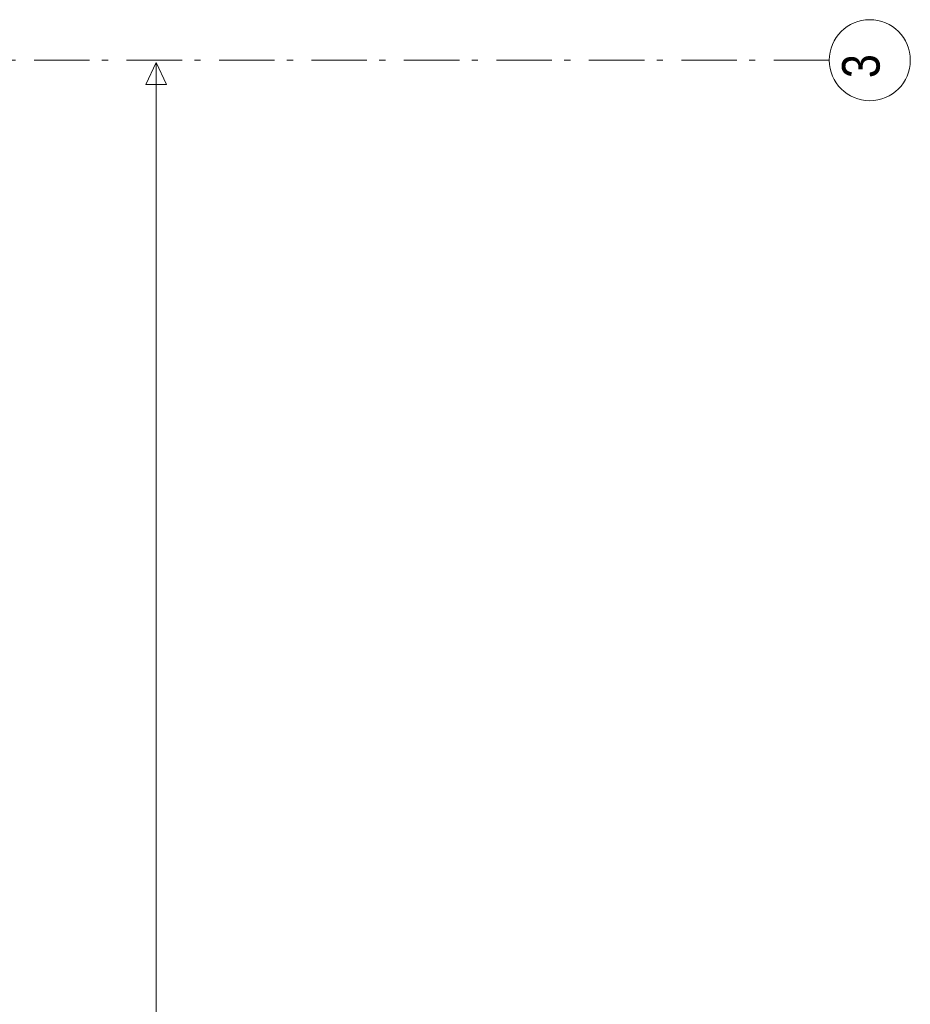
# Model space of a CAD drawing. Header units: millimetres. Extents: x 45699 to 251499, y 244 to 86446.
# Tile 167 of 240: x 247485 to 251499, y 19187 to 23623. Entities that reach past the tile are written whole.
import ezdxf

# ---------------------------------------------------------------- set-up
doc = ezdxf.new("R2010")
doc.units = ezdxf.units.MM
doc.header["$LTSCALE"] = 400
doc.linetypes.add('STYLE_06', pattern=[1.041641, 0.625, -0.208282, 0.069427, -0.138931])
doc.layers.add('None', color=7, linetype='Continuous', lineweight=9)
doc.layers.add('Tekst', color=140, linetype='Continuous', lineweight=15)
doc.styles.add('Arial Narrow', font='ARIALN.TTF', dxfattribs={"height": 222.25})

# ---------------------------------------------------------------- blocks, each defined once
blk = doc.blocks.new('*U1358')
at = {"layer": 'None', "color": 140, "lineweight": 15}
for p, q in [((59217.1, -20120), (59170.5, -20220)), ((59217.1, -20120), (59263.7, -20220)), ((59263.7, -20220), (59170.5, -20220))]:
    blk.add_line(p, q, dxfattribs=at)
at = {"layer": 'None', "color": 140, "linetype": 'Continuous', "lineweight": 15}
blk.add_line((59217.1, -24400), (59217.1, -20120), dxfattribs=at)
at = {"layer": 'Tekst', "color": 0, "insert": (59042.6, -26052.5), "char_height": 141.111, "attachment_point": 1, "rotation": 90, "style": 'Arial Narrow'}
blk.add_mtext('alleen bovenlichten', dxfattribs=at)

msp = doc.modelspace()

# ---------------------------------------------------------------- linework, layer by layer
at = {"layer": 'None', "color": 43, "linetype": 'STYLE_06', "lineweight": 9}
msp.add_line((251133.4, 23440), (217413.5, 23440), dxfattribs=at)
at = {"layer": 'None', "color": 43, "linetype": 'Continuous', "lineweight": 9}
msp.add_circle((251316, 23440), 182.6, dxfattribs=at)

# ---------------------------------------------------------------- block references
at = {"layer": 'None', "color": 7}
msp.add_blockref('*U1358', (188883.4, 43550), dxfattribs=at)

# ---------------------------------------------------------------- texts
at = {"layer": 'None', "color": 43, "insert": (251191.1, 23359.5), "char_height": 169.3, "width": 160.91, "attachment_point": 1, "rotation": 90, "style": 'Arial Narrow'}
msp.add_mtext('3', dxfattribs=at)

doc.saveas('drawing.dxf')
